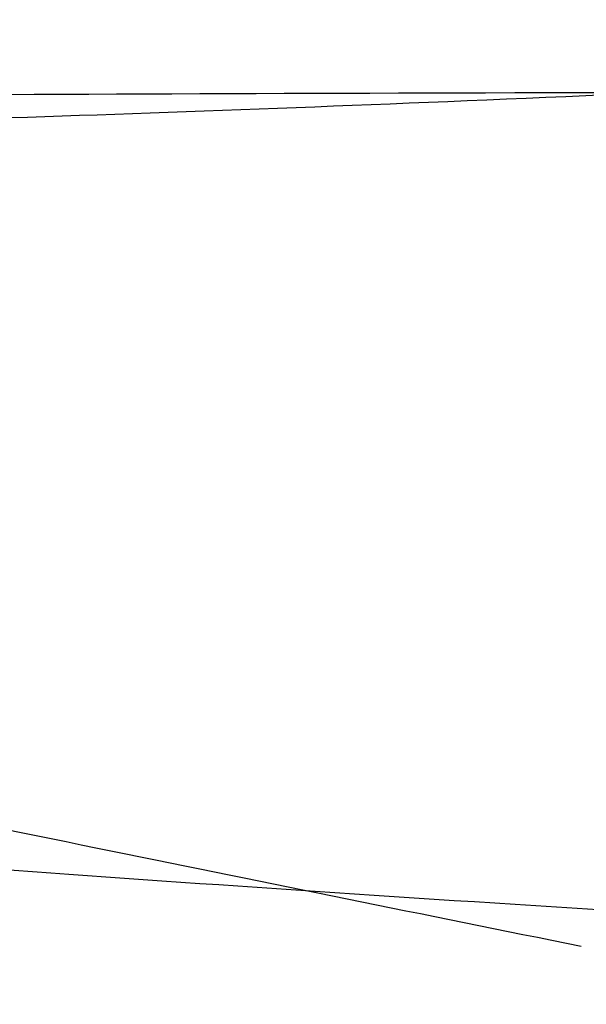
# Model space of a CAD drawing. Header units: millimetres. Extents: x 3323 to 3817, y 1335 to 1858.
# Tile 142 of 256: x 3367.23 to 3370.41, y 1656.36 to 1661.89. Entities that reach past the tile are written whole.
import ezdxf

# ---------------------------------------------------------------- set-up
doc = ezdxf.new("R2010")
doc.units = ezdxf.units.MM
doc.layers.get('0').update_dxf_attribs({"true_color": 0x000000})
doc.layers.add('IGES level 0', color=7, linetype='Continuous', true_color=0x000000)

msp = doc.modelspace()

# ---------------------------------------------------------------- linework, layer by layer
for points in [[(3340.9708, 1663.6487, 374.6526), (3340.9708, 1662.6017, 344.6708), (3370.3811, 1656.6861, 344.8774)], [(3340.1939, 1659.5865, 374.7944), (3340.1939, 1658.5395, 344.8127), (3369.7138, 1653.1969, 344.9992)]]:
    msp.add_rational_spline(points, [1, 0.707106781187, 1], degree=2)
at = {"layer": 'IGES level 0'}
for points, knots in [([(3370.388, 1386.333, 394.5228), (3364.4912, 1392.9937, 394.5228), (3353.9108, 1408.9495, 394.5228), (3342.537, 1438.1026, 394.3439), (3336.5174, 1469.7912, 393.8071), (3334.5146, 1506.3382, 392.7225), (3335.1909, 1550.0667, 390.9002), (3337.5038, 1592.8584, 388.9657), (3340.4108, 1626.5954, 387.545), (3343.4779, 1650.197, 386.6119), (3345.8058, 1660.5182, 386.2189), (3347.484, 1664.1716, 386.1623), (3348.3789, 1665.4741, 386.1767), (3348.7506, 1665.8821, 386.1933), (3348.855, 1665.9882, 386.1981)], [-10, -10, -10, -10, -9, -8, -7, -6, -5, -4, -3, -2, -1, -0.5, -0.25, 0, 0, 0, 0]), ([(3373.569, 1665.4748, 431.2226), (3373.8657, 1664.9783, 431.5784), (3374.0509, 1663.7571, 432.133), (3373.7619, 1660.944, 432.8918), (3372.4831, 1655.3499, 433.6862), (3370.0073, 1644.5045, 434.1378), (3369.4743, 1623.0651, 434.9702), (3369.7919, 1592.4106, 436.2678), (3369.3729, 1551.7508, 438.2054), (3369.6498, 1511.0739, 439.9579), (3372.0552, 1480.3678, 440.7005), (3376.8526, 1454.4181, 440.6059), (3383.0632, 1432.4118, 439.9732), (3387.2917, 1419.3431, 439.3996), (3389.7334, 1413.1519, 439.1258), (3391.1283, 1410.6133, 439.0427), (3391.9741, 1409.5119, 439.0298)], [0, 0, 0, 0, 0.25, 0.5, 1, 2, 3, 4, 5, 6, 7, 8, 9, 9.5, 9.75, 10, 10, 10, 10]), ([(3356.1253, 1661.5635, 426.614), (3356.6267, 1661.4928, 426.9628), (3357.6727, 1661.3834, 427.6195), (3360.0318, 1661.2606, 428.8204), (3363.6598, 1661.2274, 430.2071), (3368.5905, 1661.3735, 431.551), (3373.6872, 1661.6154, 432.6698), (3376.676, 1661.7361, 433.2569), (3378.2947, 1661.7859, 433.5607)], [0, 0, 0, 0, 0.25, 0.5, 1, 1.5, 1.75, 2, 2, 2, 2]), ([(3346.2899, 1661.2219, 386.2235), (3346.747, 1661.2177, 386.2026), (3347.7642, 1661.2194, 386.1767), (3350.2746, 1661.2538, 386.1816), (3354.4266, 1661.3362, 386.2815), (3360.2533, 1661.4214, 386.4736), (3366.1414, 1661.4678, 386.6665), (3369.5313, 1661.4798, 386.7734), (3371.347, 1661.482, 386.8287)], [0, 0, 0, 0, 0.25, 0.5, 1, 1.5, 1.75, 2, 2, 2, 2]), ([(3354.6893, 1658.5874, 426.9957), (3355.2545, 1658.4932, 427.3931), (3356.4113, 1658.304, 428.1452), (3358.9306, 1657.9279, 429.5074), (3362.6534, 1657.4721, 430.9978), (3367.6427, 1657.0619, 432.3478), (3372.7032, 1656.7563, 433.4122), (3375.6413, 1656.6101, 433.9505), (3377.2252, 1656.5386, 434.2241)], [0, 0, 0, 0, 0.25, 0.5, 1, 1.5, 1.75, 2, 2, 2, 2])]:
    msp.add_open_spline(points, degree=3, knots=knots, dxfattribs=at)

doc.saveas('drawing.dxf')
